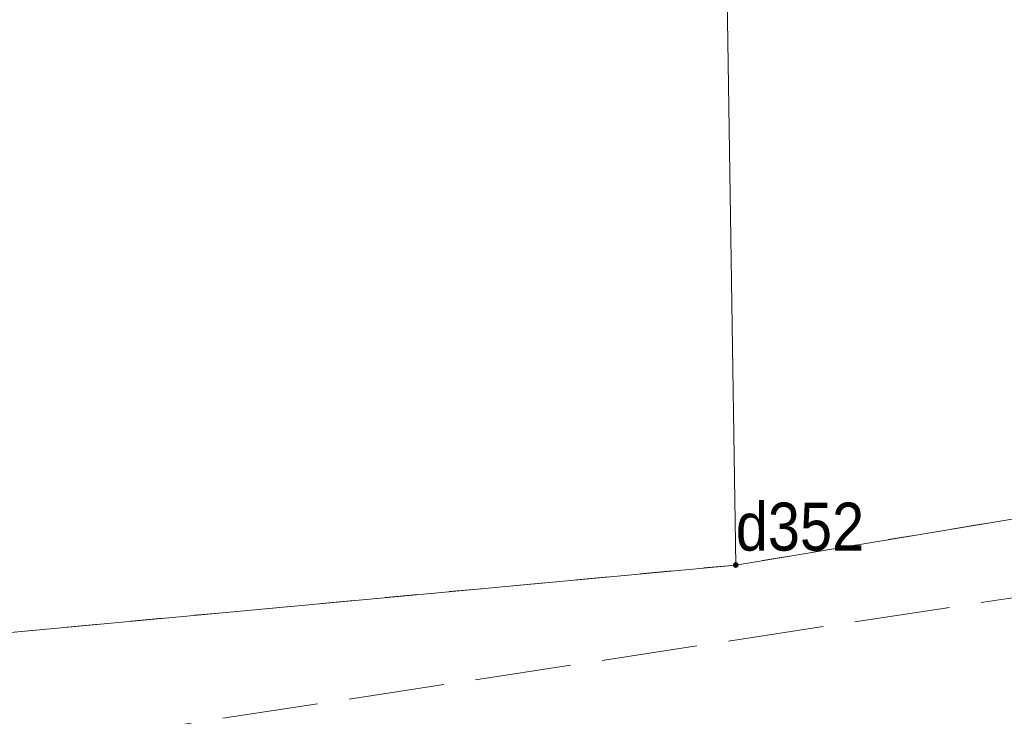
# Model space of a CAD drawing. Header units: metres. Extents: x 5590113 to 5596324, y 5910954 to 5916249.
# Tile 64 of 256: x 5592047 to 5592063, y 5913810 to 5913821. Entities that reach past the tile are written whole.
import ezdxf
from ezdxf.enums import TextEntityAlignment as Align

# ---------------------------------------------------------------- set-up
doc = ezdxf.new("R2010")
doc.units = ezdxf.units.M
for name, pattern in [('1.5_0.5', [2, 1.5, -0.5]), ('219-500', [0]), ('egug-500', [1, 0.5, -0.5])]:
    doc.linetypes.add(name, pattern=pattern)
doc.layers.get('0').update_dxf_attribs({"color": 2, "lineweight": 5})
doc.styles.get("Standard").update_dxf_attribs({"font": 'Working1250', "width": 0.75})

# ---------------------------------------------------------------- blocks, each defined once
blk = doc.blocks.new('203')
at = {"linetype": 'Continuous', "lineweight": 0}
h = blk.add_hatch(color=0, dxfattribs=at)
edge = h.paths.add_edge_path()
edge.add_arc((0, 0), 0.045, 0, 360)

msp = doc.modelspace()

# ---------------------------------------------------------------- linework, layer by layer
at = {"layer": '218-kontur użytku gruntowego', "color": 3, "linetype": 'egug-500', "lineweight": 18, "flags": 128}
for points in [[(5592370.19, 5913864.21), (5592058.54, 5913812.43)], [(5592058.54, 5913812.43), (5591969.84, 5913804.19)]]:
    msp.add_lwpolyline(points, dxfattribs=at)
at = {"layer": '219-działka ewidencyjna', "color": 7, "linetype": '219-500', "lineweight": 18, "flags": 128}
for points in [[(5592051.2, 5914294.71), (5592058.54, 5913812.43)], [(5592370.19, 5913864.21), (5592058.54, 5913812.43)], [(5592058.54, 5913812.43), (5591969.84, 5913804.19)]]:
    msp.add_lwpolyline(points, dxfattribs=at)
at = {"layer": 'jezdnia', "color": 7, "linetype": '1.5_0.5', "lineweight": 18, "flags": 128}
msp.add_lwpolyline([(5592560.99, 5913894.76), (5592553.13, 5913893.66), (5592520.14, 5913887.77), (5592491.52, 5913883.28), (5592458.32, 5913877.68), (5592416.27, 5913870.99), (5592373.05, 5913863.38), (5592352.68, 5913859.99), (5592330.83, 5913856.66), (5592283.81, 5913848.84), (5592244.88, 5913842.4), (5592214.54, 5913837.41), (5592203.81, 5913835.32), (5592192.93, 5913833.35), (5592166.93, 5913828.92), (5592165.48, 5913828.94), (5592123.61, 5913821.77), (5592082.5, 5913814.97), (5592067.6, 5913812.64), (5592031.69, 5913807.16), (5591998.21, 5913803.27), (5591972.59, 5913802.11), (5591926.27, 5913805.12), (5591886.88, 5913807.05), (5591845.55, 5913811.02), (5591803.02, 5913811.83), (5591766.74, 5913808.84), (5591732.5, 5913804.67), (5591705.28, 5913800.32), (5591668.78, 5913797.06), (5591634.69, 5913796.49), (5591598.47, 5913799.1), (5591565.49, 5913804.14), (5591540.23, 5913809.45), (5591506.34, 5913816.27), (5591458.05, 5913827.41), (5591453.24, 5913828.16), (5591421.71, 5913834.47), (5591390.53, 5913842.74), (5591354.23, 5913854.1), (5591312.27, 5913868.45), (5591274.04, 5913883.22), (5591233.07, 5913899.1), (5591200.87, 5913911.39), (5591162.67, 5913925.55), (5591130.64, 5913935.4), (5591105.4, 5913943.68), (5591044.92, 5913959.09), (5591024.46, 5913963.59), (5591008.7, 5913966.62), (5590976.04, 5913972.91), (5590941.85, 5913979.75), (5590913.38, 5913985.42), (5590877.77, 5913992.4), (5590854.68, 5913997.09), (5590852.5, 5913997.19), (5590816.95, 5914004.36), (5590782.36, 5914010.89), (5590754.44, 5914016.91), (5590709.64, 5914024.79), (5590709.21, 5914022.18), (5590749.8, 5914013.31), (5590753.11, 5914013.34), (5590782.23, 5914007.74), (5590816.82, 5914001.24), (5590852.44, 5913993.82), (5590879.89, 5913988.56), (5590912.22, 5913981.93), (5590941.97, 5913975.9), (5590975.47, 5913970.01), (5591007.31, 5913963.38), (5591024.35, 5913960.24), (5591047.8, 5913954.44), (5591096, 5913941.57), (5591104.19, 5913940.01), (5591124.79, 5913934.11), (5591163.32, 5913921.5), (5591198.29, 5913908.21), (5591231.15, 5913896.02), (5591272.44, 5913880.05), (5591309.63, 5913865.7), (5591352.73, 5913850.65), (5591389.8, 5913839.1), (5591420.47, 5913830.45), (5591452.72, 5913823.59), (5591457.45, 5913822.39), (5591506.45, 5913812.81), (5591539.66, 5913806), (5591564.06, 5913801.02), (5591597.32, 5913795.5), (5591634.93, 5913792.63), (5591667.6, 5913793.11), (5591705.47, 5913796.78), (5591732.98, 5913800.51), (5591765.54, 5913805.17), (5591804.19, 5913807.96), (5591845.83, 5913807.23), (5591886.6, 5913803.45), (5591925.53, 5913800.19), (5591972.88, 5913798.36), (5591998.22, 5913799.49), (5592032.46, 5913803.33), (5592069.13, 5913809.26), (5592083.37, 5913811.57), (5592123.83, 5913818.15), (5592166.61, 5913825.31), (5592168.39, 5913825.99), (5592193.16, 5913830.14), (5592204.68, 5913831.77), (5592214.53, 5913833.6), (5592246.06, 5913838.68), (5592288.1, 5913845.58), (5592332.49, 5913853.22), (5592373.92, 5913860.02), (5592415.49, 5913866.89), (5592458.06, 5913874), (5592486.91, 5913878.43), (5592520.25, 5913884.08), (5592553.8, 5913890), (5592559.95, 5913891.17)], close=True, dxfattribs=at)

# ---------------------------------------------------------------- block references
at = {"layer": '203-punkt graniczny', "color": 7, "linetype": 'CONTINUOUS', "lineweight": 18}
msp.add_blockref('203', (5592058.54, 5913812.43), dxfattribs=at)

# ---------------------------------------------------------------- texts
at = {"layer": '203-punkt graniczny-Atr103', "color": 7, "width": 0.9}
msp.add_text('d352', height=0.75, dxfattribs=at).set_placement((5592058.54, 5913812.43), align=Align.BOTTOM_LEFT)
msp.add_text('d352', height=0.75, dxfattribs=at).set_placement((5592058.54, 5913812.43), align=Align.BOTTOM_LEFT)

doc.saveas('drawing.dxf')
